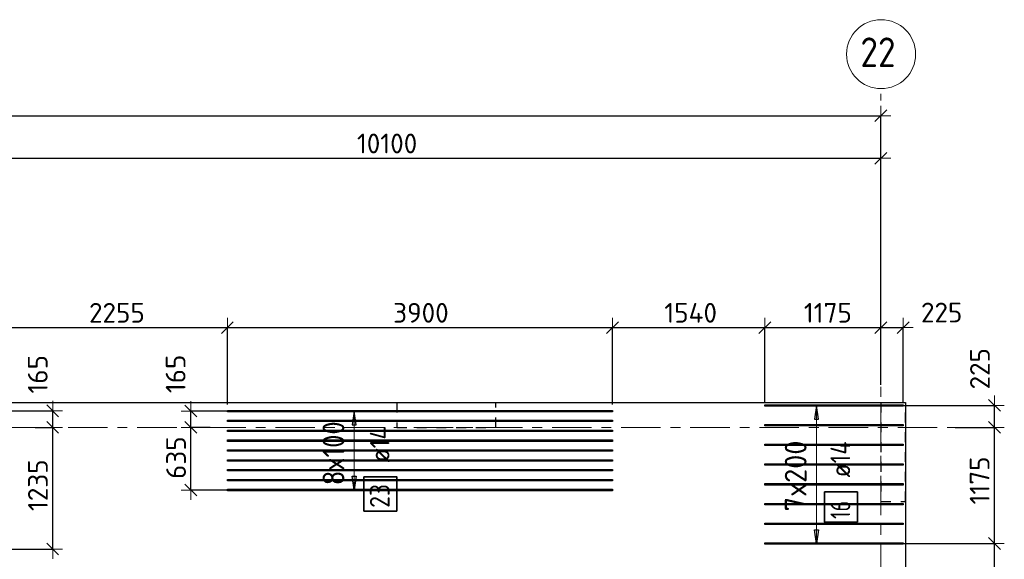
# Model space of a CAD drawing. Header units: metres. Extents: x -38 to 98, y -15 to 21.
# Tile 49 of 147: x 52.88 to 62.85, y 15.06 to 20.53. Entities that reach past the tile are written whole.
import ezdxf

# ---------------------------------------------------------------- set-up
doc = ezdxf.new("R2010")
doc.units = ezdxf.units.M
doc.header["$PDMODE"] = 65
for name, pattern in [('______11', [0.5, 0.4, -0.05, 0, -0.05]), ('______2', [0.0405, 0.03, -0.0105]), ('______5', [1.1, 0.8, -0.1, 0.1, -0.1])]:
    doc.linetypes.add(name, pattern=pattern)
for name, color, linetype, lineweight in [('XR$1$Осевая линия (1)', 7, '______5', 13), ('XR$1$Размерная линия (1)', 7, 'Continuous', 13), ('XR$4$Перекрытие (1)', 7, 'Continuous', 35), ('XR$4$Размерная линия (1)', 7, 'Continuous', 13)]:
    doc.layers.add(name, color=color, linetype=linetype, lineweight=lineweight)
doc.layers.add('XR$4$Арм.стержн.Доп. Арм верхн.зоны Х', color=7, linetype='Continuous', lineweight=35, true_color=0x8c8cff)
doc.layers.add('XR$6$Стена_ бетон несущ.', color=7, linetype='Continuous', lineweight=70, true_color=0xb4b496)
doc.styles.add('ISOCPEUR', font='txt')
doc.dimstyles.new('DIMSTYLE_3', dxfattribs={"dimtxt": 0.2, "dimasz": 0.2, "dimexe": 0, "dimexo": 0, "dimgap": 0.1, "dimtad": 2, "dimdec": 0, "dimlfac": 1000, "dimrnd": 5, "dimzin": 12, "dimdsep": 46, "dimtxsty": 'ISOCPEUR', "dimblk1": 'ALL_ML_STRICH', "dimblk2": 'ALL_ML_STRICH', "dimsah": 1, "dimcen": 0, "dimclrd": 7, "dimclre": 256, "dimclrt": 7, "dimadec": 0, "dimazin": 0, "dimtfac": 1, "dimtdec": 0, "dimtix": 1, "dimtmove": 2, "dimatfit": 3, "dimfxl": 0, "dimtzin": 0, "dimlwd": 0, "dimlwe": -3, "dimarcsym": 0})
doc.dimstyles.new('DIMSTYLE_33', dxfattribs={"dimtxt": 0.2, "dimasz": 0.2, "dimexe": 0, "dimexo": 0, "dimgap": 0.1, "dimtad": 2, "dimdec": 0, "dimlfac": 1000, "dimrnd": 5, "dimzin": 12, "dimdsep": 46, "dimtxsty": 'ISOCPEUR', "dimblk1": 'ALL_ML_STRICH', "dimblk2": 'ALL_ML_STRICH', "dimsah": 1, "dimcen": 0, "dimclrd": 7, "dimclre": 256, "dimclrt": 7, "dimadec": 0, "dimazin": 0, "dimtfac": 1, "dimtdec": 0, "dimtix": 1, "dimtmove": 2, "dimatfit": 3, "dimfxl": 0, "dimtvp": 1.2, "dimtzin": 0, "dimlwd": 0, "dimlwe": -3, "dimarcsym": 0})

# ---------------------------------------------------------------- blocks, each defined once
blk = doc.blocks.new('ALL_ML_STRICH')
at = {"color": 0, "linetype": 'ByBlock', "lineweight": -2}
for p, q in [((0, -0.5), (0, 0.5)), ((-1, 0), (0.5, 0)), ((-0.3, -0.3), (0.3, 0.3))]:
    blk.add_line(p, q, dxfattribs=at)
blk = doc.blocks.new('*D10')
at = {"layer": 'DEFPOINTS', "color": 7, "linetype": 'Continuous', "lineweight": 13, "transparency": 33554687}
for p in [(0.5, 19.5574), (0.5, 19.3768), (61.6, 17.1197)]:
    blk.add_point(p, dxfattribs=at)
at = {"layer": 'XR$1$Размерная линия (1)', "color": 9, "linetype": 'Continuous', "lineweight": -2, "true_color": 0xc7c7c7, "transparency": 33554687}
for p, q in [((0.5, 19.3568), (0.5, 19.5574)), ((61.6, 17.1397), (61.6, 19.5574))]:
    blk.add_line(p, q, dxfattribs=at)
at = {"layer": 'XR$1$Размерная линия (1)', "color": 7, "linetype": 'Continuous', "lineweight": -2, "transparency": 33554687}
blk.add_line((0.5, 19.5574), (61.6, 19.5574), dxfattribs=at)
at = {"layer": 'XR$1$Размерная линия (1)', "color": 7, "linetype": 'Continuous', "lineweight": 13, "transparency": 33554687, "xscale": 0.2, "yscale": 0.2, "zscale": 0.2, "rotation": 180}
blk.add_blockref('ALL_ML_STRICH', (0.5, 19.5574), dxfattribs=at)
at = {"layer": 'XR$1$Размерная линия (1)', "color": 7, "linetype": 'Continuous', "lineweight": 13, "transparency": 33554687, "xscale": 0.2, "yscale": 0.2, "zscale": 0.2}
blk.add_blockref('ALL_ML_STRICH', (61.6, 19.5574), dxfattribs=at)
at = {"layer": 'XR$1$Размерная линия (1)', "color": 7, "linetype": 'Continuous', "lineweight": 13, "transparency": 33554687, "insert": (31.1, 19.7074), "char_height": 0.2, "width": 1, "attachment_point": 5, "style": 'ISOCPEUR'}
blk.add_mtext('\\A1;{61100}', dxfattribs=at)
blk = doc.blocks.new('*D37')
at = {"layer": 'DEFPOINTS', "color": 7, "linetype": 'Continuous', "lineweight": 13, "transparency": 33554687}
for p in [(51.5, 19.1261), (61.6, 17.4912), (51.5, 17.3896)]:
    blk.add_point(p, dxfattribs=at)
at = {"layer": 'XR$1$Размерная линия (1)', "color": 9, "linetype": 'Continuous', "lineweight": -2, "true_color": 0xc7c7c7, "transparency": 33554687}
for p, q in [((51.5, 17.4096), (51.5, 19.1261)), ((61.6, 17.5112), (61.6, 19.1261))]:
    blk.add_line(p, q, dxfattribs=at)
at = {"layer": 'XR$1$Размерная линия (1)', "color": 7, "linetype": 'Continuous', "lineweight": -2, "transparency": 33554687}
blk.add_line((51.5, 19.1261), (61.6, 19.1261), dxfattribs=at)
at = {"layer": 'XR$1$Размерная линия (1)', "color": 7, "linetype": 'Continuous', "lineweight": 13, "transparency": 33554687, "xscale": 0.2, "yscale": 0.2, "zscale": 0.2, "rotation": 180}
blk.add_blockref('ALL_ML_STRICH', (51.5, 19.1261), dxfattribs=at)
at = {"layer": 'XR$1$Размерная линия (1)', "color": 7, "linetype": 'Continuous', "lineweight": 13, "transparency": 33554687, "xscale": 0.2, "yscale": 0.2, "zscale": 0.2}
blk.add_blockref('ALL_ML_STRICH', (61.6, 19.1261), dxfattribs=at)
at = {"layer": 'XR$1$Размерная линия (1)', "color": 7, "linetype": 'Continuous', "lineweight": 13, "transparency": 33554687, "insert": (56.6, 19.2761), "char_height": 0.2, "width": 1, "attachment_point": 5, "style": 'ISOCPEUR'}
blk.add_mtext('\\A1;{10100}', dxfattribs=at)
blk = doc.blocks.new('*D465')
at = {"layer": 'DEFPOINTS', "color": 7, "linetype": 'Continuous', "lineweight": 13, "transparency": 33554687}
for p in [(53.0178, 16.4), (52.6707, 15.1669), (53.2145, 15.1669)]:
    blk.add_point(p, dxfattribs=at)
at = {"layer": 'XR$4$Размерная линия (1)', "color": 9, "linetype": 'Continuous', "lineweight": -2, "true_color": 0xc7c7c7, "transparency": 33554687}
for p, q in [((53.0378, 16.4), (53.2145, 16.4)), ((52.6907, 15.1669), (53.2145, 15.1669))]:
    blk.add_line(p, q, dxfattribs=at)
at = {"layer": 'XR$4$Размерная линия (1)', "color": 7, "linetype": 'Continuous', "lineweight": -2, "transparency": 33554687}
blk.add_line((53.2145, 15.1669), (53.2145, 16.4), dxfattribs=at)
at = {"layer": 'XR$4$Размерная линия (1)', "color": 7, "linetype": 'Continuous', "lineweight": 13, "transparency": 33554687, "xscale": 0.2, "yscale": 0.2, "zscale": 0.2}
for p, rotation in [((53.2145, 16.4), 90), ((53.2145, 15.1669), 270)]:
    blk.add_blockref('ALL_ML_STRICH', p, dxfattribs=dict(at, rotation=rotation))
at = {"layer": 'XR$4$Размерная линия (1)', "color": 7, "linetype": 'Continuous', "lineweight": 13, "transparency": 33554687, "insert": (53.0645, 15.8135), "char_height": 0.2, "width": 0.8, "attachment_point": 5, "rotation": 90, "style": 'ISOCPEUR'}
blk.add_mtext('\\A1;{1235}', dxfattribs=at)
blk = doc.blocks.new('*D466')
at = {"layer": 'DEFPOINTS', "color": 7, "linetype": 'Continuous', "lineweight": 13, "transparency": 33554687}
for p in [(52.6872, 16.5672), (53.0178, 16.4), (53.2145, 16.4)]:
    blk.add_point(p, dxfattribs=at)
at = {"layer": 'XR$4$Размерная линия (1)', "color": 9, "linetype": 'Continuous', "lineweight": -2, "true_color": 0xc7c7c7, "transparency": 33554687}
for p, q in [((52.7072, 16.5672), (53.2145, 16.5672)), ((53.0378, 16.4), (53.2145, 16.4))]:
    blk.add_line(p, q, dxfattribs=at)
at = {"layer": 'XR$4$Размерная линия (1)', "color": 7, "linetype": 'Continuous', "lineweight": -2, "transparency": 33554687}
blk.add_line((53.2145, 16.4), (53.2145, 16.5672), dxfattribs=at)
at = {"layer": 'XR$4$Размерная линия (1)', "color": 7, "linetype": 'Continuous', "lineweight": 13, "transparency": 33554687, "xscale": 0.2, "yscale": 0.2, "zscale": 0.2}
for p, rotation in [((53.2145, 16.5672), 90), ((53.2145, 16.4), 270)]:
    blk.add_blockref('ALL_ML_STRICH', p, dxfattribs=dict(at, rotation=rotation))
at = {"layer": 'XR$4$Размерная линия (1)', "color": 7, "linetype": 'Continuous', "lineweight": 13, "transparency": 33554687, "insert": (53.063, 16.9375), "char_height": 0.2, "width": 0.6, "attachment_point": 5, "rotation": 90, "style": 'ISOCPEUR'}
blk.add_mtext('\\A1;{165}', dxfattribs=at)
blk = doc.blocks.new('*D471')
at = {"layer": 'DEFPOINTS', "color": 7, "linetype": 'Continuous', "lineweight": 13, "transparency": 33554687}
for p in [(52.7265, 17.4106), (52.7265, 16.6162), (54.9829, 16.611)]:
    blk.add_point(p, dxfattribs=at)
at = {"layer": 'XR$4$Размерная линия (1)', "color": 9, "linetype": 'Continuous', "lineweight": -2, "true_color": 0xc7c7c7, "transparency": 33554687}
for p, q in [((52.7265, 16.6362), (52.7265, 17.4106)), ((54.9829, 16.631), (54.9829, 17.4106))]:
    blk.add_line(p, q, dxfattribs=at)
at = {"layer": 'XR$4$Размерная линия (1)', "color": 7, "linetype": 'Continuous', "lineweight": -2, "transparency": 33554687}
blk.add_line((52.7265, 17.4106), (54.9829, 17.4106), dxfattribs=at)
at = {"layer": 'XR$4$Размерная линия (1)', "color": 7, "linetype": 'Continuous', "lineweight": 13, "transparency": 33554687, "xscale": 0.2, "yscale": 0.2, "zscale": 0.2, "rotation": 180}
blk.add_blockref('ALL_ML_STRICH', (52.7265, 17.4106), dxfattribs=at)
at = {"layer": 'XR$4$Размерная линия (1)', "color": 7, "linetype": 'Continuous', "lineweight": 13, "transparency": 33554687, "xscale": 0.2, "yscale": 0.2, "zscale": 0.2}
blk.add_blockref('ALL_ML_STRICH', (54.9829, 17.4106), dxfattribs=at)
at = {"layer": 'XR$4$Размерная линия (1)', "color": 7, "linetype": 'Continuous', "lineweight": 13, "transparency": 33554687, "insert": (53.8647, 17.5606), "char_height": 0.2, "width": 0.8, "attachment_point": 5, "style": 'ISOCPEUR'}
blk.add_mtext('\\A1;{2255}', dxfattribs=at)
blk = doc.blocks.new('*D472')
at = {"layer": 'DEFPOINTS', "color": 7, "linetype": 'Continuous', "lineweight": 13, "transparency": 33554687}
for p in [(54.9829, 17.4106), (54.9829, 16.611), (58.8829, 16.6112)]:
    blk.add_point(p, dxfattribs=at)
at = {"layer": 'XR$4$Размерная линия (1)', "color": 9, "linetype": 'Continuous', "lineweight": -2, "true_color": 0xc7c7c7, "transparency": 33554687}
for p, q in [((54.9829, 16.631), (54.9829, 17.4106)), ((58.8829, 16.6312), (58.8829, 17.4106))]:
    blk.add_line(p, q, dxfattribs=at)
at = {"layer": 'XR$4$Размерная линия (1)', "color": 7, "linetype": 'Continuous', "lineweight": -2, "transparency": 33554687}
blk.add_line((54.9829, 17.4106), (58.8829, 17.4106), dxfattribs=at)
at = {"layer": 'XR$4$Размерная линия (1)', "color": 7, "linetype": 'Continuous', "lineweight": 13, "transparency": 33554687, "xscale": 0.2, "yscale": 0.2, "zscale": 0.2, "rotation": 180}
blk.add_blockref('ALL_ML_STRICH', (54.9829, 17.4106), dxfattribs=at)
at = {"layer": 'XR$4$Размерная линия (1)', "color": 7, "linetype": 'Continuous', "lineweight": 13, "transparency": 33554687, "xscale": 0.2, "yscale": 0.2, "zscale": 0.2}
blk.add_blockref('ALL_ML_STRICH', (58.8829, 17.4106), dxfattribs=at)
at = {"layer": 'XR$4$Размерная линия (1)', "color": 7, "linetype": 'Continuous', "lineweight": 13, "transparency": 33554687, "insert": (56.9429, 17.5606), "char_height": 0.2, "width": 0.8, "attachment_point": 5, "style": 'ISOCPEUR'}
blk.add_mtext('\\A1;{3900}', dxfattribs=at)
blk = doc.blocks.new('*D473')
at = {"layer": 'DEFPOINTS', "color": 7, "linetype": 'Continuous', "lineweight": 13, "transparency": 33554687}
for p in [(58.8829, 17.4106), (58.8829, 16.6112), (60.425, 16.6304)]:
    blk.add_point(p, dxfattribs=at)
at = {"layer": 'XR$4$Размерная линия (1)', "color": 9, "linetype": 'Continuous', "lineweight": -2, "true_color": 0xc7c7c7, "transparency": 33554687}
for p, q in [((58.8829, 16.6312), (58.8829, 17.4106)), ((60.425, 16.6504), (60.425, 17.4106))]:
    blk.add_line(p, q, dxfattribs=at)
at = {"layer": 'XR$4$Размерная линия (1)', "color": 7, "linetype": 'Continuous', "lineweight": -2, "transparency": 33554687}
blk.add_line((58.8829, 17.4106), (60.425, 17.4106), dxfattribs=at)
at = {"layer": 'XR$4$Размерная линия (1)', "color": 7, "linetype": 'Continuous', "lineweight": 13, "transparency": 33554687, "xscale": 0.2, "yscale": 0.2, "zscale": 0.2, "rotation": 180}
blk.add_blockref('ALL_ML_STRICH', (58.8829, 17.4106), dxfattribs=at)
at = {"layer": 'XR$4$Размерная линия (1)', "color": 7, "linetype": 'Continuous', "lineweight": 13, "transparency": 33554687, "xscale": 0.2, "yscale": 0.2, "zscale": 0.2}
blk.add_blockref('ALL_ML_STRICH', (60.425, 17.4106), dxfattribs=at)
at = {"layer": 'XR$4$Размерная линия (1)', "color": 7, "linetype": 'Continuous', "lineweight": 13, "transparency": 33554687, "insert": (59.6739, 17.5606), "char_height": 0.2, "width": 0.8, "attachment_point": 5, "style": 'ISOCPEUR'}
blk.add_mtext('\\A1;{1540}', dxfattribs=at)
blk = doc.blocks.new('*D474')
at = {"layer": 'DEFPOINTS', "color": 7, "linetype": 'Continuous', "lineweight": 13, "transparency": 33554687}
for p in [(60.425, 17.4106), (61.6, 16.8105), (60.425, 16.6304)]:
    blk.add_point(p, dxfattribs=at)
at = {"layer": 'XR$4$Размерная линия (1)', "color": 9, "linetype": 'Continuous', "lineweight": -2, "true_color": 0xc7c7c7, "transparency": 33554687}
for p, q in [((60.425, 16.6504), (60.425, 17.4106)), ((61.6, 16.8305), (61.6, 17.4106))]:
    blk.add_line(p, q, dxfattribs=at)
at = {"layer": 'XR$4$Размерная линия (1)', "color": 7, "linetype": 'Continuous', "lineweight": -2, "transparency": 33554687}
blk.add_line((60.425, 17.4106), (61.6, 17.4106), dxfattribs=at)
at = {"layer": 'XR$4$Размерная линия (1)', "color": 7, "linetype": 'Continuous', "lineweight": 13, "transparency": 33554687, "xscale": 0.2, "yscale": 0.2, "zscale": 0.2, "rotation": 180}
blk.add_blockref('ALL_ML_STRICH', (60.425, 17.4106), dxfattribs=at)
at = {"layer": 'XR$4$Размерная линия (1)', "color": 7, "linetype": 'Continuous', "lineweight": 13, "transparency": 33554687, "xscale": 0.2, "yscale": 0.2, "zscale": 0.2}
blk.add_blockref('ALL_ML_STRICH', (61.6, 17.4106), dxfattribs=at)
at = {"layer": 'XR$4$Размерная линия (1)', "color": 7, "linetype": 'Continuous', "lineweight": 13, "transparency": 33554687, "insert": (61.0625, 17.5606), "char_height": 0.2, "width": 0.8, "attachment_point": 5, "style": 'ISOCPEUR'}
blk.add_mtext('\\A1;{1175}', dxfattribs=at)
blk = doc.blocks.new('*D475')
at = {"layer": 'DEFPOINTS', "color": 7, "linetype": 'Continuous', "lineweight": 13, "transparency": 33554687}
for p in [(61.6, 17.4106), (61.6, 16.8105), (61.825, 16.6304)]:
    blk.add_point(p, dxfattribs=at)
at = {"layer": 'XR$4$Размерная линия (1)', "color": 9, "linetype": 'Continuous', "lineweight": -2, "true_color": 0xc7c7c7, "transparency": 33554687}
for p, q in [((61.6, 16.8305), (61.6, 17.4106)), ((61.825, 16.6504), (61.825, 17.4106))]:
    blk.add_line(p, q, dxfattribs=at)
at = {"layer": 'XR$4$Размерная линия (1)', "color": 7, "linetype": 'Continuous', "lineweight": -2, "transparency": 33554687}
blk.add_line((61.6, 17.4106), (61.825, 17.4106), dxfattribs=at)
at = {"layer": 'XR$4$Размерная линия (1)', "color": 7, "linetype": 'Continuous', "lineweight": 13, "transparency": 33554687, "xscale": 0.2, "yscale": 0.2, "zscale": 0.2, "rotation": 180}
blk.add_blockref('ALL_ML_STRICH', (61.6, 17.4106), dxfattribs=at)
at = {"layer": 'XR$4$Размерная линия (1)', "color": 7, "linetype": 'Continuous', "lineweight": 13, "transparency": 33554687, "xscale": 0.2, "yscale": 0.2, "zscale": 0.2}
blk.add_blockref('ALL_ML_STRICH', (61.825, 17.4106), dxfattribs=at)
at = {"layer": 'XR$4$Размерная линия (1)', "color": 7, "linetype": 'Continuous', "lineweight": 13, "transparency": 33554687, "insert": (62.2151, 17.5638), "char_height": 0.2, "width": 0.6, "attachment_point": 5, "style": 'ISOCPEUR'}
blk.add_mtext('\\A1;{225}', dxfattribs=at)
blk = doc.blocks.new('*D476')
at = {"layer": 'DEFPOINTS', "color": 7, "linetype": 'Continuous', "lineweight": 13, "transparency": 33554687}
for p in [(54.8298, 16.4), (54.6138, 15.765), (55.0282, 15.765)]:
    blk.add_point(p, dxfattribs=at)
at = {"layer": 'XR$4$Размерная линия (1)', "color": 9, "linetype": 'Continuous', "lineweight": -2, "true_color": 0xc7c7c7, "transparency": 33554687}
for p, q in [((54.8098, 16.4), (54.6138, 16.4)), ((55.0082, 15.765), (54.6138, 15.765))]:
    blk.add_line(p, q, dxfattribs=at)
at = {"layer": 'XR$4$Размерная линия (1)', "color": 7, "linetype": 'Continuous', "lineweight": -2, "transparency": 33554687}
blk.add_line((54.6138, 15.765), (54.6138, 16.4), dxfattribs=at)
at = {"layer": 'XR$4$Размерная линия (1)', "color": 7, "linetype": 'Continuous', "lineweight": 13, "transparency": 33554687, "xscale": 0.2, "yscale": 0.2, "zscale": 0.2}
for p, rotation in [((54.6138, 16.4), 90), ((54.6138, 15.765), 270)]:
    blk.add_blockref('ALL_ML_STRICH', p, dxfattribs=dict(at, rotation=rotation))
at = {"layer": 'XR$4$Размерная линия (1)', "color": 7, "linetype": 'Continuous', "lineweight": 13, "transparency": 33554687, "insert": (54.4638, 16.0925), "char_height": 0.2, "width": 0.6, "attachment_point": 5, "rotation": 90, "style": 'ISOCPEUR'}
blk.add_mtext('\\A1;{635}', dxfattribs=at)
blk = doc.blocks.new('*D477')
at = {"layer": 'DEFPOINTS', "color": 7, "linetype": 'Continuous', "lineweight": 13, "transparency": 33554687}
for p in [(55.0326, 16.565), (54.6138, 16.4), (54.8298, 16.4)]:
    blk.add_point(p, dxfattribs=at)
at = {"layer": 'XR$4$Размерная линия (1)', "color": 9, "linetype": 'Continuous', "lineweight": -2, "true_color": 0xc7c7c7, "transparency": 33554687}
for p, q in [((55.0126, 16.565), (54.6138, 16.565)), ((54.8098, 16.4), (54.6138, 16.4))]:
    blk.add_line(p, q, dxfattribs=at)
at = {"layer": 'XR$4$Размерная линия (1)', "color": 7, "linetype": 'Continuous', "lineweight": -2, "transparency": 33554687}
blk.add_line((54.6138, 16.4), (54.6138, 16.565), dxfattribs=at)
at = {"layer": 'XR$4$Размерная линия (1)', "color": 7, "linetype": 'Continuous', "lineweight": 13, "transparency": 33554687, "xscale": 0.2, "yscale": 0.2, "zscale": 0.2}
for p, rotation in [((54.6138, 16.565), 90), ((54.6138, 16.4), 270)]:
    blk.add_blockref('ALL_ML_STRICH', p, dxfattribs=dict(at, rotation=rotation))
at = {"layer": 'XR$4$Размерная линия (1)', "color": 7, "linetype": 'Continuous', "lineweight": 13, "transparency": 33554687, "insert": (54.459, 16.9413), "char_height": 0.2, "width": 0.6, "attachment_point": 5, "rotation": 90, "style": 'ISOCPEUR'}
blk.add_mtext('\\A1;{165}', dxfattribs=at)
blk = doc.blocks.new('*D552')
at = {"layer": 'DEFPOINTS', "color": 7, "linetype": 'Continuous', "lineweight": 13, "transparency": 33554687}
for p in [(61.758, 15.2226), (61.7533, 14.0634), (62.7493, 14.0634)]:
    blk.add_point(p, dxfattribs=at)
at = {"layer": 'XR$4$Размерная линия (1)', "color": 9, "linetype": 'Continuous', "lineweight": -2, "true_color": 0xc7c7c7, "transparency": 33554687}
for p, q in [((61.778, 15.2226), (62.7493, 15.2226)), ((61.7733, 14.0634), (62.7493, 14.0634))]:
    blk.add_line(p, q, dxfattribs=at)
at = {"layer": 'XR$4$Размерная линия (1)', "color": 7, "linetype": 'Continuous', "lineweight": -2, "transparency": 33554687}
blk.add_line((62.7493, 14.0634), (62.7493, 15.2226), dxfattribs=at)
at = {"layer": 'XR$4$Размерная линия (1)', "color": 7, "linetype": 'Continuous', "lineweight": 13, "transparency": 33554687, "xscale": 0.2, "yscale": 0.2, "zscale": 0.2}
for p, rotation in [((62.7493, 15.2226), 90), ((62.7493, 14.0634), 270)]:
    blk.add_blockref('ALL_ML_STRICH', p, dxfattribs=dict(at, rotation=rotation))
at = {"layer": 'XR$4$Размерная линия (1)', "color": 7, "linetype": 'Continuous', "lineweight": 13, "transparency": 33554687, "insert": (62.5993, 14.693), "char_height": 0.2, "width": 0.8, "attachment_point": 5, "rotation": 90, "style": 'ISOCPEUR'}
blk.add_mtext('\\A1;{1160}', dxfattribs=at)
blk = doc.blocks.new('*D553')
at = {"layer": 'DEFPOINTS', "color": 7, "linetype": 'Continuous', "lineweight": 13, "transparency": 33554687}
for p in [(62.3309, 16.4), (61.758, 15.2226), (62.7493, 15.2226)]:
    blk.add_point(p, dxfattribs=at)
at = {"layer": 'XR$4$Размерная линия (1)', "color": 9, "linetype": 'Continuous', "lineweight": -2, "true_color": 0xc7c7c7, "transparency": 33554687}
for p, q in [((62.3509, 16.4), (62.7493, 16.4)), ((61.778, 15.2226), (62.7493, 15.2226))]:
    blk.add_line(p, q, dxfattribs=at)
at = {"layer": 'XR$4$Размерная линия (1)', "color": 7, "linetype": 'Continuous', "lineweight": -2, "transparency": 33554687}
blk.add_line((62.7493, 15.2226), (62.7493, 16.4), dxfattribs=at)
at = {"layer": 'XR$4$Размерная линия (1)', "color": 7, "linetype": 'Continuous', "lineweight": 13, "transparency": 33554687, "xscale": 0.2, "yscale": 0.2, "zscale": 0.2}
for p, rotation in [((62.7493, 16.4), 90), ((62.7493, 15.2226), 270)]:
    blk.add_blockref('ALL_ML_STRICH', p, dxfattribs=dict(at, rotation=rotation))
at = {"layer": 'XR$4$Размерная линия (1)', "color": 7, "linetype": 'Continuous', "lineweight": 13, "transparency": 33554687, "insert": (62.5993, 15.8613), "char_height": 0.2, "width": 0.8, "attachment_point": 5, "rotation": 90, "style": 'ISOCPEUR'}
blk.add_mtext('\\A1;{1175}', dxfattribs=at)
blk = doc.blocks.new('*D554')
at = {"layer": 'DEFPOINTS', "color": 7, "linetype": 'Continuous', "lineweight": 13, "transparency": 33554687}
for p in [(61.7787, 16.6226), (62.3309, 16.4), (62.7493, 16.4)]:
    blk.add_point(p, dxfattribs=at)
at = {"layer": 'XR$4$Размерная линия (1)', "color": 9, "linetype": 'Continuous', "lineweight": -2, "true_color": 0xc7c7c7, "transparency": 33554687}
for p, q in [((61.7987, 16.6226), (62.7493, 16.6226)), ((62.3509, 16.4), (62.7493, 16.4))]:
    blk.add_line(p, q, dxfattribs=at)
at = {"layer": 'XR$4$Размерная линия (1)', "color": 7, "linetype": 'Continuous', "lineweight": -2, "transparency": 33554687}
blk.add_line((62.7493, 16.4), (62.7493, 16.6226), dxfattribs=at)
at = {"layer": 'XR$4$Размерная линия (1)', "color": 7, "linetype": 'Continuous', "lineweight": 13, "transparency": 33554687, "xscale": 0.2, "yscale": 0.2, "zscale": 0.2}
for p, rotation in [((62.7493, 16.6226), 90), ((62.7493, 16.4), 270)]:
    blk.add_blockref('ALL_ML_STRICH', p, dxfattribs=dict(at, rotation=rotation))
at = {"layer": 'XR$4$Размерная линия (1)', "color": 7, "linetype": 'Continuous', "lineweight": 13, "transparency": 33554687, "insert": (62.6027, 16.9936), "char_height": 0.2, "width": 0.6, "attachment_point": 5, "rotation": 90, "style": 'ISOCPEUR'}
blk.add_mtext('\\A1;{225}', dxfattribs=at)

msp = doc.modelspace()

# ---------------------------------------------------------------- linework, layer by layer
at = {"layer": 'XR$1$Осевая линия (1)', "color": 253, "linetype": '______11', "lineweight": 13, "true_color": 0xa0a0a0, "transparency": 33554687}
for p, q in [((61.6, -3.39), (61.6, 19.78)), ((-2.63, 16.4), (62.6, 16.4))]:
    msp.add_line(p, q, dxfattribs=at)
at = {"layer": 'XR$1$Осевая линия (1)', "color": 7, "linetype": 'Continuous', "lineweight": 13, "transparency": 33554687}
msp.add_circle((61.6018, 20.1812), 0.3493, dxfattribs=at)
at = {"layer": 'XR$4$Арм.стержн.Доп. Арм верхн.зоны Х', "color": 253, "linetype": 'Continuous', "lineweight": -3, "true_color": 0xa0a0a0, "transparency": 33554687}
for p, q in [((56.2674, 16.5652), (56.1674, 16.5652)), ((56.2674, 16.5652), (56.3674, 16.5652)), ((60.9469, 16.6226), (60.8469, 16.6226)), ((60.9469, 16.6226), (61.0469, 16.6226)), ((56.2674, 15.7652), (56.1674, 15.7652)), ((56.2674, 15.7652), (56.3674, 15.7652)), ((60.9469, 15.2226), (60.8469, 15.2226)), ((60.9469, 15.2226), (61.0469, 15.2226))]:
    msp.add_line(p, q, dxfattribs=at)
at = {"layer": 'XR$4$Арм.стержн.Доп. Арм верхн.зоны Х', "color": 7, "linetype": 'Continuous', "lineweight": 25, "transparency": 33554687}
for p, q in [((56.2674, 16.5652), (56.2474, 16.4252)), ((56.2874, 16.4252), (56.2674, 16.5652)), ((60.9469, 16.6226), (60.9269, 16.4826)), ((60.9669, 16.4826), (60.9469, 16.6226)), ((60.9269, 16.4826), (60.9669, 16.4826)), ((56.2474, 16.4252), (56.2874, 16.4252)), ((56.2674, 15.7652), (56.2474, 15.9052)), ((56.2474, 15.9052), (56.2874, 15.9052)), ((56.2874, 15.9052), (56.2674, 15.7652)), ((60.9469, 15.2226), (60.9269, 15.3626)), ((60.9269, 15.3626), (60.9669, 15.3626)), ((60.9669, 15.3626), (60.9469, 15.2226))]:
    msp.add_line(p, q, dxfattribs=at)
at = {"layer": 'XR$4$Арм.стержн.Доп. Арм верхн.зоны Х', "color": 7, "linetype": 'Continuous', "lineweight": 13, "transparency": 33554687}
for p, q in [((56.2674, 16.5652), (56.2674, 16.5652)), ((56.2674, 15.7652), (56.2674, 16.5652)), ((60.9469, 16.6226), (60.9469, 16.6226)), ((60.9469, 15.2226), (60.9469, 16.6226)), ((56.2674, 15.7652), (56.2674, 15.7652)), ((60.9469, 15.2226), (60.9469, 15.2226))]:
    msp.add_line(p, q, dxfattribs=at)
at = {"layer": 'XR$4$Арм.стержн.Доп. Арм верхн.зоны Х', "color": 7, "linetype": 'Continuous', "lineweight": 25, "transparency": 33554687}
for points in [[(58.8829, 16.5582), (54.9829, 16.5582), (54.9829, 16.5722), (58.8829, 16.5722), (58.8829, 16.5582)], [(61.825, 16.6156), (60.425, 16.6156), (60.425, 16.6296), (61.825, 16.6296), (61.825, 16.6156)], [(58.8829, 16.4582), (54.9829, 16.4582), (54.9829, 16.4722), (58.8829, 16.4722), (58.8829, 16.4582)], [(58.8829, 16.3582), (54.9829, 16.3582), (54.9829, 16.3722), (58.8829, 16.3722), (58.8829, 16.3582)], [(61.825, 16.4156), (60.425, 16.4156), (60.425, 16.4296), (61.825, 16.4296), (61.825, 16.4156)], [(58.8829, 16.2582), (54.9829, 16.2582), (54.9829, 16.2722), (58.8829, 16.2722), (58.8829, 16.2582)], [(58.8829, 16.1582), (54.9829, 16.1582), (54.9829, 16.1722), (58.8829, 16.1722), (58.8829, 16.1582)], [(61.825, 16.2156), (60.425, 16.2156), (60.425, 16.2296), (61.825, 16.2296), (61.825, 16.2156)], [(58.8829, 16.0582), (54.9829, 16.0582), (54.9829, 16.0722), (58.8829, 16.0722), (58.8829, 16.0582)], [(58.8829, 15.9582), (54.9829, 15.9582), (54.9829, 15.9722), (58.8829, 15.9722), (58.8829, 15.9582)], [(61.825, 16.0156), (60.425, 16.0156), (60.425, 16.0296), (61.825, 16.0296), (61.825, 16.0156)], [(58.8829, 15.8582), (54.9829, 15.8582), (54.9829, 15.8722), (58.8829, 15.8722), (58.8829, 15.8582)], [(58.8829, 15.7582), (54.9829, 15.7582), (54.9829, 15.7722), (58.8829, 15.7722), (58.8829, 15.7582)], [(61.825, 15.8156), (60.425, 15.8156), (60.425, 15.8296), (61.825, 15.8296), (61.825, 15.8156)], [(61.825, 15.6156), (60.425, 15.6156), (60.425, 15.6296), (61.825, 15.6296), (61.825, 15.6156)], [(61.825, 15.4156), (60.425, 15.4156), (60.425, 15.4296), (61.825, 15.4296), (61.825, 15.4156)], [(61.825, 15.2156), (60.425, 15.2156), (60.425, 15.2296), (61.825, 15.2296), (61.825, 15.2156)]]:
    msp.add_lwpolyline(points, dxfattribs=at)
at = {"layer": 'XR$4$Арм.стержн.Доп. Арм верхн.зоны Х', "color": 7, "linetype": 'Continuous', "lineweight": 35, "transparency": 33554687}
for points in [[(56.699, 15.5517), (56.699, 15.8983), (56.3657, 15.8983), (56.3657, 15.5517), (56.699, 15.5517)], [(61.3626, 15.4386), (61.3626, 15.7453), (61.0293, 15.7453), (61.0293, 15.4386), (61.3626, 15.4386)]]:
    msp.add_lwpolyline(points, dxfattribs=at)
at = {"layer": 'XR$4$Перекрытие (1)', "color": 7, "linetype": 'Continuous', "lineweight": 25, "transparency": 33554687}
for p, q in [((51.6, 16.6502), (61.85, 16.6502)), ((61.85, 16.6502), (61.85, -0.2498))]:
    msp.add_line(p, q, dxfattribs=at)
at = {"layer": 'XR$6$Стена_ бетон несущ.', "color": 253, "linetype": '______2', "lineweight": -3, "true_color": 0xa0a0a0, "transparency": 33554687}
for points in [[(57.7, 16.65), (56.7, 16.65), (56.7, 16.4), (57.7, 16.4), (57.7, 16.65)], [(61.85, 16.65), (61.6, 16.65), (61.6, 15.65), (61.85, 15.65), (61.85, 16.65)]]:
    msp.add_lwpolyline(points, close=True, dxfattribs=at)

# ---------------------------------------------------------------- texts
at = {"layer": 'XR$1$Осевая линия (1)', "color": 7, "linetype": 'Continuous', "lineweight": 13, "transparency": 33554687, "insert": (61.3918, 20.0507), "char_height": 0.3, "width": 0.550812, "attachment_point": 7, "style": 'ISOCPEUR'}
msp.add_mtext('\\W0.87;22', dxfattribs=at)
at = {"layer": 'XR$4$Арм.стержн.Доп. Арм верхн.зоны Х', "color": 7, "linetype": 'Continuous', "lineweight": 13, "transparency": 33554687, "char_height": 0.22, "attachment_point": 7, "rotation": 90, "style": 'ISOCPEUR'}
for s, insert, width in [('\\W0.89;8x100', (56.1674, 15.8132), 0.823552), ('\\W0.95;7x200', (60.8469, 15.5486), 0.873359)]:
    msp.add_mtext(s, dxfattribs=dict(at, insert=insert, width=width))
at = {"layer": 'XR$4$Арм.стержн.Доп. Арм верхн.зоны Х', "color": 7, "linetype": 'Continuous', "lineweight": 25, "transparency": 33554687, "char_height": 0.2, "attachment_point": 7, "rotation": 90, "style": 'ISOCPEUR'}
for s, insert, width in [('\\W0.89; ø14 ', (56.6257, 15.9317), 0.769432), ('\\W0.89; ø14 ', (61.2893, 15.7786), 0.769432), ('\\W0.87;23', (56.6257, 15.585), 0.367208), ('\\W0.75;16', (61.2893, 15.472), 0.314854)]:
    msp.add_mtext(s, dxfattribs=dict(at, insert=insert, width=width))

# ---------------------------------------------------------------- dimensions: what is measured, and where the dimension line sits
at = {"layer": 'XR$1$Размерная линия (1)', "color": 7, "linetype": 'Continuous', "lineweight": 13, "transparency": 33554687}
for base, p1, p2, picture, middle in [((61.6, 19.5574), (0.5, 19.3568), (61.6, 17.1397), '*D10', (31.1, 19.7074)), ((61.6, 19.1261), (51.5, 17.4096), (61.6, 17.5112), '*D37', (56.6, 19.2761))]:
    dim = msp.add_linear_dim(base=base, p1=p1, p2=p2, dimstyle='DIMSTYLE_3', override={"dimpost": '<>', "dimclrd": 7, "dimclre": 9, "dimclrt": 7, "dimlwd": 0, "dimlwe": 65533}, dxfattribs=at)
    dim.commit()
    dim.dimension.update_dxf_attribs({"geometry": picture, "text_midpoint": middle, "dimtype": 160})
at = {"layer": 'XR$4$Размерная линия (1)', "color": 7, "linetype": 'Continuous', "lineweight": 13, "transparency": 33554687}
for base, p1, p2, dimstyle, picture, middle in [((54.9829, 17.4106), (52.7265, 16.6362), (54.9829, 16.631), 'DIMSTYLE_3', '*D471', (53.8647, 17.5606)), ((58.8829, 17.4106), (54.9829, 16.631), (58.8829, 16.6312), 'DIMSTYLE_3', '*D472', (56.9429, 17.5606)), ((60.425, 17.4106), (58.8829, 16.6312), (60.425, 16.6504), 'DIMSTYLE_3', '*D473', (59.6739, 17.5606)), ((61.6, 17.4106), (60.425, 16.6504), (61.6, 16.8305), 'DIMSTYLE_3', '*D474', (61.0625, 17.5606)), ((61.825, 17.4106), (61.6, 16.8305), (61.825, 16.6504), 'DIMSTYLE_33', '*D475', (62.2151, 17.5638))]:
    dim = msp.add_linear_dim(base=base, p1=p1, p2=p2, dimstyle=dimstyle, override={"dimpost": '<>', "dimclrd": 7, "dimclre": 9, "dimclrt": 7, "dimlwd": 0, "dimlwe": 65533}, dxfattribs=at)
    dim.commit()
    dim.dimension.update_dxf_attribs({"geometry": picture, "text_midpoint": middle, "dimtype": 160})
for base, p1, p2, dimstyle, picture, middle in [((62.7493, 16.6226), (62.3509, 16.4), (61.7987, 16.6226), 'DIMSTYLE_33', '*D554', (62.6027, 16.9936)), ((53.2145, 16.5672), (53.0378, 16.4), (52.7072, 16.5672), 'DIMSTYLE_33', '*D466', (53.063, 16.9375)), ((54.6138, 16.565), (54.8098, 16.4), (55.0126, 16.565), 'DIMSTYLE_33', '*D477', (54.459, 16.9413)), ((53.2145, 16.4), (52.6907, 15.1669), (53.0378, 16.4), 'DIMSTYLE_3', '*D465', (53.0645, 15.8135)), ((54.6138, 16.4), (55.0082, 15.765), (54.8098, 16.4), 'DIMSTYLE_3', '*D476', (54.4638, 16.0925)), ((62.7493, 16.4), (61.778, 15.2226), (62.3509, 16.4), 'DIMSTYLE_3', '*D553', (62.5993, 15.8613)), ((62.7493, 15.2226), (61.7733, 14.0634), (61.778, 15.2226), 'DIMSTYLE_3', '*D552', (62.5993, 14.693))]:
    dim = msp.add_linear_dim(base=base, p1=p1, p2=p2, angle=90, dimstyle=dimstyle, override={"dimpost": '<>', "dimclrd": 7, "dimclre": 9, "dimclrt": 7, "dimlwd": 0, "dimlwe": 65533}, dxfattribs=at)
    dim.commit()
    dim.dimension.update_dxf_attribs({"geometry": picture, "text_midpoint": middle, "dimtype": 160})

doc.saveas('drawing.dxf')
